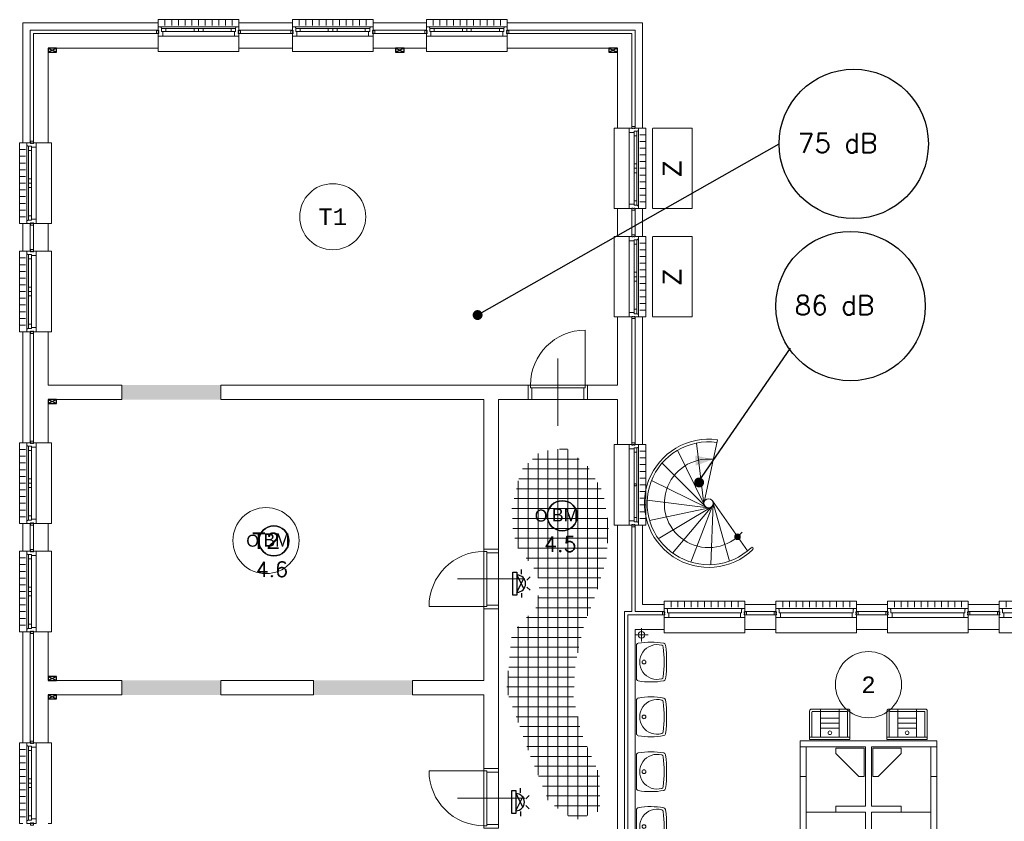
# Model space of a CAD drawing. Header units: millimetres. Extents: x 1890 to 160200, y 5205 to 111580.
# Tile 3 of 51: x 5772 to 20672, y 30333 to 42466. Entities that reach past the tile are written whole.
import ezdxf
from ezdxf.enums import TextEntityAlignment as Align
from ezdxf.xclip import XClip

# ---------------------------------------------------------------- set-up
doc = ezdxf.new("R2010")
doc.units = ezdxf.units.MM
doc.header["$XCLIPFRAME"] = 0
doc.linetypes.add('Xref-geb26-bgg$0$HIDDEN', pattern=[0.375, 0.25, -0.125])
for name, color, linetype in [('BRAND', 1, 'Continuous'), ('DB-waardes', 6, 'Continuous'), ('Xref', 253, 'Continuous'), ('Xref-geb26-bgg$0$AL$1A---_ALGEMEEN', 253, 'Continuous'), ('Xref-geb26-bgg$0$AM$1A---_ARCERING', 253, 'Continuous'), ('Xref-geb26-bgg$0$AT$1A---_TEKST050', 253, 'Continuous'), ('Xref-geb26-bgg$0$EL6131--_WG', 253, 'Continuous')]:
    doc.layers.add(name, color=color, linetype=linetype)
doc.layers.get('Xref').off()
doc.styles.add('ROMANS', font='romans')
doc.styles.add('TXT', font='txt')
doc.styles.add('Xref-geb26-bgg$0$MONOTXT', font='MONOTXT')

# ---------------------------------------------------------------- blocks, each defined once
blk = doc.blocks.new('*O127')
at = {"layer": 'Xref-geb26-bgg$0$AL$1A---_ALGEMEEN', "color": 0, "linetype": 'Continuous', "lineweight": 0}
for p, q in [((-508.33, 240), (-508.33, 150)), ((-406.66, 240), (-406.66, 150)), ((-305, 240), (-305, 150)), ((-203.33, 240), (-203.33, 150)), ((-101.66, 240), (-101.66, 150)), ((0, 240), (0, 150)), ((101.66, 240), (101.66, 150)), ((203.33, 240), (203.33, 150)), ((305, 240), (305, 150)), ((406.66, 240), (406.66, 150)), ((508.33, 240), (508.33, 150)), ((-565.5, 130), (565.5, 130)), ((-493, 106), (-67, 106)), ((-493, 63), (-67, 63)), ((67, 106), (493, 106)), ((67, 63), (493, 63)), ((-543, -9), (543, -9))]:
    blk.add_line(p, q, dxfattribs=at)
for points in [[(-610, 190), (-610, 240), (610, 240), (610, 190)], [(-610, -190), (-610, -240), (610, -240), (610, -190)]]:
    blk.add_lwpolyline(points, dxfattribs=at)
for points in [[(-635, 30), (-601, 30), (-601, 46), (-610, 46), (-610, 60), (-601, 60), (-601, 76), (-635, 76)], [(-610, -9), (-545.15, -9), (-543, -6.86), (-543, 63), (-560, 63), (-560, 114), (-565.5, 114), (-565.5, 127.78), (-567.72, 130), (-610, 130), (-610, 76), (-601, 76), (-601, 60), (-610, 60), (-610, 46), (-601, 46), (-601, 30), (-610, 30)], [(-560, 106), (-493, 106), (-493, 63), (-560, 63)], [(-67, 106), (0, 106), (0, 63), (-67, 63)], [(67, 106), (0, 106), (0, 63), (67, 63)], [(560, 106), (493, 106), (493, 63), (560, 63)], [(610, -9), (545.15, -9), (543, -6.86), (543, 63), (560, 63), (560, 114), (565.5, 114), (565.5, 127.78), (567.72, 130), (610, 130), (610, 76), (601, 76), (601, 60), (610, 60), (610, 46), (601, 46), (601, 30), (610, 30)], [(635, 30), (601, 30), (601, 46), (610, 46), (610, 60), (601, 60), (601, 76), (635, 76)]]:
    blk.add_lwpolyline(points, close=True, dxfattribs=at)
blk = doc.blocks.new('*O128')
at = {"layer": 'Xref-geb26-bgg$0$AL$1A---_ALGEMEEN', "color": 0, "linetype": 'Continuous', "lineweight": 0}
for p, q in [((-508.33, 240), (-508.33, 150)), ((-406.66, 240), (-406.66, 150)), ((-305, 240), (-305, 150)), ((-203.33, 240), (-203.33, 150)), ((-101.66, 240), (-101.66, 150)), ((0, 240), (0, 150)), ((101.66, 240), (101.66, 150)), ((203.33, 240), (203.33, 150)), ((305, 240), (305, 150)), ((406.66, 240), (406.66, 150)), ((508.33, 240), (508.33, 150)), ((-565.5, 130), (565.5, 130)), ((-493, 106), (-67, 106)), ((-493, 63), (-67, 63)), ((67, 106), (493, 106)), ((67, 63), (493, 63)), ((-543, -9), (543, -9))]:
    blk.add_line(p, q, dxfattribs=at)
for points in [[(-610, 190), (-610, 240), (610, 240), (610, 190)], [(-610, -190), (-610, -240), (610, -240), (610, -190)]]:
    blk.add_lwpolyline(points, dxfattribs=at)
for points in [[(-635, 30), (-601, 30), (-601, 46), (-610, 46), (-610, 60), (-601, 60), (-601, 76), (-635, 76)], [(-610, -9), (-545.15, -9), (-543, -6.86), (-543, 63), (-560, 63), (-560, 114), (-565.5, 114), (-565.5, 127.78), (-567.72, 130), (-610, 130), (-610, 76), (-601, 76), (-601, 60), (-610, 60), (-610, 46), (-601, 46), (-601, 30), (-610, 30)], [(-560, 106), (-493, 106), (-493, 63), (-560, 63)], [(-67, 106), (0, 106), (0, 63), (-67, 63)], [(67, 106), (0, 106), (0, 63), (67, 63)], [(560, 106), (493, 106), (493, 63), (560, 63)], [(610, -9), (545.15, -9), (543, -6.86), (543, 63), (560, 63), (560, 114), (565.5, 114), (565.5, 127.78), (567.72, 130), (610, 130), (610, 76), (601, 76), (601, 60), (610, 60), (610, 46), (601, 46), (601, 30), (610, 30)], [(635, 30), (601, 30), (601, 46), (610, 46), (610, 60), (601, 60), (601, 76), (635, 76)]]:
    blk.add_lwpolyline(points, close=True, dxfattribs=at)
blk = doc.blocks.new('*O129')
at = {"layer": 'Xref-geb26-bgg$0$AL$1A---_ALGEMEEN', "color": 0, "linetype": 'Continuous', "lineweight": 0}
for p, q in [((-508.33, 240), (-508.33, 150)), ((-406.66, 240), (-406.66, 150)), ((-305, 240), (-305, 150)), ((-203.33, 240), (-203.33, 150)), ((-101.66, 240), (-101.66, 150)), ((0, 240), (0, 150)), ((101.66, 240), (101.66, 150)), ((203.33, 240), (203.33, 150)), ((305, 240), (305, 150)), ((406.66, 240), (406.66, 150)), ((508.33, 240), (508.33, 150)), ((-565.5, 130), (565.5, 130)), ((-493, 106), (-67, 106)), ((-493, 63), (-67, 63)), ((67, 106), (493, 106)), ((67, 63), (493, 63)), ((-543, -9), (543, -9))]:
    blk.add_line(p, q, dxfattribs=at)
for points in [[(-610, 190), (-610, 240), (610, 240), (610, 190)], [(-610, -190), (-610, -240), (610, -240), (610, -190)]]:
    blk.add_lwpolyline(points, dxfattribs=at)
for points in [[(-635, 30), (-601, 30), (-601, 46), (-610, 46), (-610, 60), (-601, 60), (-601, 76), (-635, 76)], [(-610, -9), (-545.15, -9), (-543, -6.86), (-543, 63), (-560, 63), (-560, 114), (-565.5, 114), (-565.5, 127.78), (-567.72, 130), (-610, 130), (-610, 76), (-601, 76), (-601, 60), (-610, 60), (-610, 46), (-601, 46), (-601, 30), (-610, 30)], [(-560, 106), (-493, 106), (-493, 63), (-560, 63)], [(-67, 106), (0, 106), (0, 63), (-67, 63)], [(67, 106), (0, 106), (0, 63), (67, 63)], [(560, 106), (493, 106), (493, 63), (560, 63)], [(610, -9), (545.15, -9), (543, -6.86), (543, 63), (560, 63), (560, 114), (565.5, 114), (565.5, 127.78), (567.72, 130), (610, 130), (610, 76), (601, 76), (601, 60), (610, 60), (610, 46), (601, 46), (601, 30), (610, 30)], [(635, 30), (601, 30), (601, 46), (610, 46), (610, 60), (601, 60), (601, 76), (635, 76)]]:
    blk.add_lwpolyline(points, close=True, dxfattribs=at)
blk = doc.blocks.new('*O130')
at = {"layer": 'Xref-geb26-bgg$0$AL$1A---_ALGEMEEN', "color": 0, "linetype": 'Continuous', "lineweight": 0}
for p, q in [((-508.33, 240), (-508.33, 150)), ((-406.66, 240), (-406.66, 150)), ((-305, 240), (-305, 150)), ((-203.33, 240), (-203.33, 150)), ((-101.66, 240), (-101.66, 150)), ((0, 240), (0, 150)), ((101.66, 240), (101.66, 150)), ((203.33, 240), (203.33, 150)), ((305, 240), (305, 150)), ((406.66, 240), (406.66, 150)), ((508.33, 240), (508.33, 150)), ((-565.5, 130), (565.5, 130)), ((-543, 63), (543, 63)), ((-543, -9), (543, -9))]:
    blk.add_line(p, q, dxfattribs=at)
for points in [[(-610, 190), (-610, 240), (610, 240), (610, 190)], [(-610, -190), (-610, -240), (610, -240), (610, -190)]]:
    blk.add_lwpolyline(points, dxfattribs=at)
for points in [[(-635, 30), (-601, 30), (-601, 46), (-610, 46), (-610, 60), (-601, 60), (-601, 76), (-635, 76)], [(-610, -9), (-545.15, -9), (-543, -6.86), (-543, 63), (-560, 63), (-560, 114), (-565.5, 114), (-565.5, 127.78), (-567.72, 130), (-610, 130), (-610, 76), (-601, 76), (-601, 60), (-610, 60), (-610, 46), (-601, 46), (-601, 30), (-610, 30)], [(610, -9), (545.15, -9), (543, -6.86), (543, 63), (560, 63), (560, 114), (565.5, 114), (565.5, 127.78), (567.72, 130), (610, 130), (610, 76), (601, 76), (601, 60), (610, 60), (610, 46), (601, 46), (601, 30), (610, 30)], [(635, 30), (601, 30), (601, 46), (610, 46), (610, 60), (601, 60), (601, 76), (635, 76)]]:
    blk.add_lwpolyline(points, close=True, dxfattribs=at)
blk = doc.blocks.new('*O131')
at = {"layer": 'Xref-geb26-bgg$0$AL$1A---_ALGEMEEN', "color": 0, "linetype": 'Continuous', "lineweight": 0}
for p, q in [((-508.33, 240), (-508.33, 150)), ((-406.66, 240), (-406.66, 150)), ((-305, 240), (-305, 150)), ((-203.33, 240), (-203.33, 150)), ((-101.66, 240), (-101.66, 150)), ((0, 240), (0, 150)), ((101.66, 240), (101.66, 150)), ((203.33, 240), (203.33, 150)), ((305, 240), (305, 150)), ((406.66, 240), (406.66, 150)), ((508.33, 240), (508.33, 150)), ((-565.5, 130), (565.5, 130)), ((-543, 63), (543, 63)), ((-543, -9), (543, -9))]:
    blk.add_line(p, q, dxfattribs=at)
for points in [[(-610, 190), (-610, 240), (610, 240), (610, 190)], [(-610, -190), (-610, -240), (610, -240), (610, -190)]]:
    blk.add_lwpolyline(points, dxfattribs=at)
for points in [[(-635, 30), (-601, 30), (-601, 46), (-610, 46), (-610, 60), (-601, 60), (-601, 76), (-635, 76)], [(-610, -9), (-545.15, -9), (-543, -6.86), (-543, 63), (-560, 63), (-560, 114), (-565.5, 114), (-565.5, 127.78), (-567.72, 130), (-610, 130), (-610, 76), (-601, 76), (-601, 60), (-610, 60), (-610, 46), (-601, 46), (-601, 30), (-610, 30)], [(610, -9), (545.15, -9), (543, -6.86), (543, 63), (560, 63), (560, 114), (565.5, 114), (565.5, 127.78), (567.72, 130), (610, 130), (610, 76), (601, 76), (601, 60), (610, 60), (610, 46), (601, 46), (601, 30), (610, 30)], [(635, 30), (601, 30), (601, 46), (610, 46), (610, 60), (601, 60), (601, 76), (635, 76)]]:
    blk.add_lwpolyline(points, close=True, dxfattribs=at)
blk = doc.blocks.new('*O132')
at = {"layer": 'Xref-geb26-bgg$0$AL$1A---_ALGEMEEN', "color": 0, "linetype": 'Continuous', "lineweight": 0}
for p, q in [((-508.33, 240), (-508.33, 150)), ((-406.66, 240), (-406.66, 150)), ((-305, 240), (-305, 150)), ((-203.33, 240), (-203.33, 150)), ((-101.66, 240), (-101.66, 150)), ((0, 240), (0, 150)), ((101.66, 240), (101.66, 150)), ((203.33, 240), (203.33, 150)), ((305, 240), (305, 150)), ((406.66, 240), (406.66, 150)), ((508.33, 240), (508.33, 150)), ((-565.5, 130), (565.5, 130)), ((-543, 63), (543, 63)), ((-543, -9), (543, -9))]:
    blk.add_line(p, q, dxfattribs=at)
for points in [[(-610, 190), (-610, 240), (610, 240), (610, 190)], [(-610, -190), (-610, -240), (610, -240), (610, -190)]]:
    blk.add_lwpolyline(points, dxfattribs=at)
for points in [[(-635, 30), (-601, 30), (-601, 46), (-610, 46), (-610, 60), (-601, 60), (-601, 76), (-635, 76)], [(-610, -9), (-545.15, -9), (-543, -6.86), (-543, 63), (-560, 63), (-560, 114), (-565.5, 114), (-565.5, 127.78), (-567.72, 130), (-610, 130), (-610, 76), (-601, 76), (-601, 60), (-610, 60), (-610, 46), (-601, 46), (-601, 30), (-610, 30)], [(610, -9), (545.15, -9), (543, -6.86), (543, 63), (560, 63), (560, 114), (565.5, 114), (565.5, 127.78), (567.72, 130), (610, 130), (610, 76), (601, 76), (601, 60), (610, 60), (610, 46), (601, 46), (601, 30), (610, 30)], [(635, 30), (601, 30), (601, 46), (610, 46), (610, 60), (601, 60), (601, 76), (635, 76)]]:
    blk.add_lwpolyline(points, close=True, dxfattribs=at)
blk = doc.blocks.new('*O133')
at = {"layer": 'Xref-geb26-bgg$0$AL$1A---_ALGEMEEN', "color": 0, "linetype": 'Continuous', "lineweight": 0}
for p, q in [((-508.33, 240), (-508.33, 150)), ((-406.66, 240), (-406.66, 150)), ((-305, 240), (-305, 150)), ((-203.33, 240), (-203.33, 150)), ((-101.66, 240), (-101.66, 150)), ((0, 240), (0, 150)), ((101.66, 240), (101.66, 150)), ((203.33, 240), (203.33, 150)), ((305, 240), (305, 150)), ((406.66, 240), (406.66, 150)), ((508.33, 240), (508.33, 150)), ((-565.5, 130), (565.5, 130)), ((-543, 63), (543, 63)), ((-543, -9), (543, -9))]:
    blk.add_line(p, q, dxfattribs=at)
for points in [[(-610, 190), (-610, 240), (610, 240), (610, 190)], [(-610, -190), (-610, -240), (610, -240), (610, -190)]]:
    blk.add_lwpolyline(points, dxfattribs=at)
for points in [[(-635, 30), (-601, 30), (-601, 46), (-610, 46), (-610, 60), (-601, 60), (-601, 76), (-635, 76)], [(-610, -9), (-545.15, -9), (-543, -6.86), (-543, 63), (-560, 63), (-560, 114), (-565.5, 114), (-565.5, 127.78), (-567.72, 130), (-610, 130), (-610, 76), (-601, 76), (-601, 60), (-610, 60), (-610, 46), (-601, 46), (-601, 30), (-610, 30)], [(610, -9), (545.15, -9), (543, -6.86), (543, 63), (560, 63), (560, 114), (565.5, 114), (565.5, 127.78), (567.72, 130), (610, 130), (610, 76), (601, 76), (601, 60), (610, 60), (610, 46), (601, 46), (601, 30), (610, 30)], [(635, 30), (601, 30), (601, 46), (610, 46), (610, 60), (601, 60), (601, 76), (635, 76)]]:
    blk.add_lwpolyline(points, close=True, dxfattribs=at)
blk = doc.blocks.new('*O135')
at = {"layer": 'Xref-geb26-bgg$0$AL$1A---_ALGEMEEN', "color": 0, "linetype": 'Continuous', "lineweight": 0}
for p, q in [((-9, -543), (-9, 543)), ((63, 16), (63, 493)), ((106, 16), (106, 493)), ((130, -566), (130, 566)), ((240, 508), (150, 508)), ((240, 407), (150, 407)), ((240, 305), (150, 305)), ((240, 203), (150, 203)), ((240, 102), (150, 102)), ((240, 0), (150, 0)), ((63, -493), (63, -16)), ((106, -493), (106, -16)), ((240, -102), (150, -102)), ((240, -203), (150, -203)), ((240, -305), (150, -305)), ((240, -407), (150, -407)), ((240, -508), (150, -508))]:
    blk.add_line(p, q, dxfattribs=at)
for points in [[(-190, -610), (-240, -610), (-240, 610), (-190, 610)], [(190, -610), (240, -610), (240, 610), (190, 610)]]:
    blk.add_lwpolyline(points, dxfattribs=at)
for points in [[(-9, 610), (-9, 545), (-7, 543), (63, 543), (63, 560), (114, 560), (114, 566), (128, 566), (130, 568), (130, 610), (76, 610), (76, 601), (60, 601), (60, 610), (46, 610), (46, 601), (30, 601), (30, 610)], [(30, 635), (30, 601), (46, 601), (46, 610), (60, 610), (60, 601), (76, 601), (76, 635)], [(106, 560), (106, 493), (63, 493), (63, 560)], [(-9, -610), (-9, -545), (-7, -543), (63, -543), (63, -560), (114, -560), (114, -566), (128, -566), (130, -568), (130, -610), (76, -610), (76, -601), (60, -601), (60, -610), (46, -610), (46, -601), (30, -601), (30, -610)], [(106, -560), (106, -493), (63, -493), (63, -560)], [(30, -635), (30, -601), (46, -601), (46, -610), (60, -610), (60, -601), (76, -601), (76, -635)]]:
    blk.add_lwpolyline(points, close=True, dxfattribs=at)
blk.add_lwpolyline([(106, 4), (106, -4), (104, -4, -0.397174), (98, -10), (95, -10, 0.406754), (90, -16), (72, -16), (63, -6), (63, 6), (72, 16), (90, 16, 0.406754), (95, 10), (98, 10, -0.397174), (104, 4), (106, 4)], format="xyb", dxfattribs=at)
blk = doc.blocks.new('*O136')
at = {"layer": 'Xref-geb26-bgg$0$AL$1A---_ALGEMEEN', "color": 0, "linetype": 'Continuous', "lineweight": 0}
for p, q in [((-240, 508.33), (-150, 508.33)), ((-130, 565.5), (-130, -565.5)), ((-106, 493), (-106, 67)), ((-63, 493), (-63, 67)), ((9, 543), (9, -543)), ((-240, 406.66), (-150, 406.66)), ((-240, 305), (-150, 305)), ((-240, 203.33), (-150, 203.33)), ((-240, 101.66), (-150, 101.66)), ((-240, 0), (-150, 0)), ((-240, -101.66), (-150, -101.66)), ((-106, -67), (-106, -493)), ((-63, -67), (-63, -493)), ((-240, -203.33), (-150, -203.33)), ((-240, -305), (-150, -305)), ((-240, -406.66), (-150, -406.66)), ((-240, -508.33), (-150, -508.33))]:
    blk.add_line(p, q, dxfattribs=at)
for points in [[(-190, 610), (-240, 610), (-240, -610), (-190, -610)], [(190, 610), (240, 610), (240, -610), (190, -610)]]:
    blk.add_lwpolyline(points, dxfattribs=at)
for points in [[(9, 610), (9, 545.15), (6.86, 543), (-63, 543), (-63, 560), (-114, 560), (-114, 565.5), (-127.78, 565.5), (-130, 567.72), (-130, 610), (-76, 610), (-76, 601), (-60, 601), (-60, 610), (-46, 610), (-46, 601), (-30, 601), (-30, 610)], [(-30, 635), (-30, 601), (-46, 601), (-46, 610), (-60, 610), (-60, 601), (-76, 601), (-76, 635)], [(-106, 560), (-106, 493), (-63, 493), (-63, 560)], [(-106, 67), (-106, 0), (-63, 0), (-63, 67)], [(-106, -67), (-106, 0), (-63, 0), (-63, -67)], [(9, -610), (9, -545.15), (6.86, -543), (-63, -543), (-63, -560), (-114, -560), (-114, -565.5), (-127.78, -565.5), (-130, -567.72), (-130, -610), (-76, -610), (-76, -601), (-60, -601), (-60, -610), (-46, -610), (-46, -601), (-30, -601), (-30, -610)], [(-106, -560), (-106, -493), (-63, -493), (-63, -560)], [(-30, -635), (-30, -601), (-46, -601), (-46, -610), (-60, -610), (-60, -601), (-76, -601), (-76, -635)]]:
    blk.add_lwpolyline(points, close=True, dxfattribs=at)
blk = doc.blocks.new('*O137')
at = {"layer": 'Xref-geb26-bgg$0$AL$1A---_ALGEMEEN', "color": 0, "linetype": 'Continuous', "lineweight": 0}
for p, q in [((-240, 508.33), (-150, 508.33)), ((-130, 565.5), (-130, -565.5)), ((-106, 493), (-106, 67)), ((-63, 493), (-63, 67)), ((9, 543), (9, -543)), ((-240, 406.66), (-150, 406.66)), ((-240, 305), (-150, 305)), ((-240, 203.33), (-150, 203.33)), ((-240, 101.66), (-150, 101.66)), ((-240, 0), (-150, 0)), ((-240, -101.66), (-150, -101.66)), ((-106, -67), (-106, -493)), ((-63, -67), (-63, -493)), ((-240, -203.33), (-150, -203.33)), ((-240, -305), (-150, -305)), ((-240, -406.66), (-150, -406.66)), ((-240, -508.33), (-150, -508.33))]:
    blk.add_line(p, q, dxfattribs=at)
for points in [[(-190, 610), (-240, 610), (-240, -610), (-190, -610)], [(190, 610), (240, 610), (240, -610), (190, -610)]]:
    blk.add_lwpolyline(points, dxfattribs=at)
for points in [[(9, 610), (9, 545.15), (6.86, 543), (-63, 543), (-63, 560), (-114, 560), (-114, 565.5), (-127.78, 565.5), (-130, 567.72), (-130, 610), (-76, 610), (-76, 601), (-60, 601), (-60, 610), (-46, 610), (-46, 601), (-30, 601), (-30, 610)], [(-30, 635), (-30, 601), (-46, 601), (-46, 610), (-60, 610), (-60, 601), (-76, 601), (-76, 635)], [(-106, 560), (-106, 493), (-63, 493), (-63, 560)], [(-106, 67), (-106, 0), (-63, 0), (-63, 67)], [(-106, -67), (-106, 0), (-63, 0), (-63, -67)], [(9, -610), (9, -545.15), (6.86, -543), (-63, -543), (-63, -560), (-114, -560), (-114, -565.5), (-127.78, -565.5), (-130, -567.72), (-130, -610), (-76, -610), (-76, -601), (-60, -601), (-60, -610), (-46, -610), (-46, -601), (-30, -601), (-30, -610)], [(-106, -560), (-106, -493), (-63, -493), (-63, -560)], [(-30, -635), (-30, -601), (-46, -601), (-46, -610), (-60, -610), (-60, -601), (-76, -601), (-76, -635)]]:
    blk.add_lwpolyline(points, close=True, dxfattribs=at)
blk = doc.blocks.new('*O138')
at = {"layer": 'Xref-geb26-bgg$0$AL$1A---_ALGEMEEN', "color": 0, "linetype": 'Continuous', "lineweight": 0}
for p, q in [((-240, 508.33), (-150, 508.33)), ((-130, 565.5), (-130, -565.5)), ((-106, 493), (-106, 67)), ((-63, 493), (-63, 67)), ((9, 543), (9, -543)), ((-240, 406.66), (-150, 406.66)), ((-240, 305), (-150, 305)), ((-240, 203.33), (-150, 203.33)), ((-240, 101.66), (-150, 101.66)), ((-240, 0), (-150, 0)), ((-240, -101.66), (-150, -101.66)), ((-106, -67), (-106, -493)), ((-63, -67), (-63, -493)), ((-240, -203.33), (-150, -203.33)), ((-240, -305), (-150, -305)), ((-240, -406.66), (-150, -406.66)), ((-240, -508.33), (-150, -508.33))]:
    blk.add_line(p, q, dxfattribs=at)
for points in [[(-190, 610), (-240, 610), (-240, -610), (-190, -610)], [(190, 610), (240, 610), (240, -610), (190, -610)]]:
    blk.add_lwpolyline(points, dxfattribs=at)
for points in [[(9, 610), (9, 545.15), (6.86, 543), (-63, 543), (-63, 560), (-114, 560), (-114, 565.5), (-127.78, 565.5), (-130, 567.72), (-130, 610), (-76, 610), (-76, 601), (-60, 601), (-60, 610), (-46, 610), (-46, 601), (-30, 601), (-30, 610)], [(-30, 635), (-30, 601), (-46, 601), (-46, 610), (-60, 610), (-60, 601), (-76, 601), (-76, 635)], [(-106, 560), (-106, 493), (-63, 493), (-63, 560)], [(-106, 67), (-106, 0), (-63, 0), (-63, 67)], [(-106, -67), (-106, 0), (-63, 0), (-63, -67)], [(9, -610), (9, -545.15), (6.86, -543), (-63, -543), (-63, -560), (-114, -560), (-114, -565.5), (-127.78, -565.5), (-130, -567.72), (-130, -610), (-76, -610), (-76, -601), (-60, -601), (-60, -610), (-46, -610), (-46, -601), (-30, -601), (-30, -610)], [(-106, -560), (-106, -493), (-63, -493), (-63, -560)], [(-30, -635), (-30, -601), (-46, -601), (-46, -610), (-60, -610), (-60, -601), (-76, -601), (-76, -635)]]:
    blk.add_lwpolyline(points, close=True, dxfattribs=at)
blk = doc.blocks.new('*O139')
at = {"layer": 'Xref-geb26-bgg$0$AL$1A---_ALGEMEEN', "color": 0, "linetype": 'Continuous', "lineweight": 0}
for p, q in [((-240, 508.33), (-150, 508.33)), ((-130, 565.5), (-130, -565.5)), ((-106, 493), (-106, 67)), ((-63, 493), (-63, 67)), ((9, 543), (9, -543)), ((-240, 406.66), (-150, 406.66)), ((-240, 305), (-150, 305)), ((-240, 203.33), (-150, 203.33)), ((-240, 101.66), (-150, 101.66)), ((-240, 0), (-150, 0)), ((-240, -101.66), (-150, -101.66)), ((-106, -67), (-106, -493)), ((-63, -67), (-63, -493)), ((-240, -203.33), (-150, -203.33)), ((-240, -305), (-150, -305)), ((-240, -406.66), (-150, -406.66)), ((-240, -508.33), (-150, -508.33))]:
    blk.add_line(p, q, dxfattribs=at)
for points in [[(-190, 610), (-240, 610), (-240, -610), (-190, -610)], [(190, 610), (240, 610), (240, -610), (190, -610)]]:
    blk.add_lwpolyline(points, dxfattribs=at)
for points in [[(9, 610), (9, 545.15), (6.86, 543), (-63, 543), (-63, 560), (-114, 560), (-114, 565.5), (-127.78, 565.5), (-130, 567.72), (-130, 610), (-76, 610), (-76, 601), (-60, 601), (-60, 610), (-46, 610), (-46, 601), (-30, 601), (-30, 610)], [(-30, 635), (-30, 601), (-46, 601), (-46, 610), (-60, 610), (-60, 601), (-76, 601), (-76, 635)], [(-106, 560), (-106, 493), (-63, 493), (-63, 560)], [(-106, 67), (-106, 0), (-63, 0), (-63, 67)], [(-106, -67), (-106, 0), (-63, 0), (-63, -67)], [(9, -610), (9, -545.15), (6.86, -543), (-63, -543), (-63, -560), (-114, -560), (-114, -565.5), (-127.78, -565.5), (-130, -567.72), (-130, -610), (-76, -610), (-76, -601), (-60, -601), (-60, -610), (-46, -610), (-46, -601), (-30, -601), (-30, -610)], [(-106, -560), (-106, -493), (-63, -493), (-63, -560)], [(-30, -635), (-30, -601), (-46, -601), (-46, -610), (-60, -610), (-60, -601), (-76, -601), (-76, -635)]]:
    blk.add_lwpolyline(points, close=True, dxfattribs=at)
blk = doc.blocks.new('*O141')
at = {"layer": 'Xref-geb26-bgg$0$AL$1A---_ALGEMEEN', "color": 0, "linetype": 'Continuous', "lineweight": 0}
for p, q in [((-240, 508.33), (-150, 508.33)), ((-130, 565.5), (-130, -565.5)), ((-106, 493), (-106, 67)), ((-63, 493), (-63, 67)), ((9, 543), (9, -543)), ((-240, 406.66), (-150, 406.66)), ((-240, 305), (-150, 305)), ((-240, 203.33), (-150, 203.33)), ((-240, 101.66), (-150, 101.66)), ((-240, 0), (-150, 0)), ((-240, -101.66), (-150, -101.66)), ((-106, -67), (-106, -493)), ((-63, -67), (-63, -493)), ((-240, -203.33), (-150, -203.33)), ((-240, -305), (-150, -305)), ((-240, -406.66), (-150, -406.66)), ((-240, -508.33), (-150, -508.33))]:
    blk.add_line(p, q, dxfattribs=at)
for points in [[(-190, 610), (-240, 610), (-240, -610), (-190, -610)], [(190, 610), (240, 610), (240, -610), (190, -610)]]:
    blk.add_lwpolyline(points, dxfattribs=at)
for points in [[(9, 610), (9, 545.15), (6.86, 543), (-63, 543), (-63, 560), (-114, 560), (-114, 565.5), (-127.78, 565.5), (-130, 567.72), (-130, 610), (-76, 610), (-76, 601), (-60, 601), (-60, 610), (-46, 610), (-46, 601), (-30, 601), (-30, 610)], [(-30, 635), (-30, 601), (-46, 601), (-46, 610), (-60, 610), (-60, 601), (-76, 601), (-76, 635)], [(-106, 560), (-106, 493), (-63, 493), (-63, 560)], [(-106, 67), (-106, 0), (-63, 0), (-63, 67)], [(-106, -67), (-106, 0), (-63, 0), (-63, -67)], [(9, -610), (9, -545.15), (6.86, -543), (-63, -543), (-63, -560), (-114, -560), (-114, -565.5), (-127.78, -565.5), (-130, -567.72), (-130, -610), (-76, -610), (-76, -601), (-60, -601), (-60, -610), (-46, -610), (-46, -601), (-30, -601), (-30, -610)], [(-106, -560), (-106, -493), (-63, -493), (-63, -560)], [(-30, -635), (-30, -601), (-46, -601), (-46, -610), (-60, -610), (-60, -601), (-76, -601), (-76, -635)]]:
    blk.add_lwpolyline(points, close=True, dxfattribs=at)
blk = doc.blocks.new('*O146')
at = {"layer": 'Xref-geb26-bgg$0$AL$1A---_ALGEMEEN', "color": 0, "linetype": 'Continuous', "lineweight": 0}
for p, q in [((-9, 543), (-9, -543)), ((63, 493), (63, 67)), ((106, 493), (106, 67)), ((130, 565.5), (130, -565.5)), ((240, 508.33), (150, 508.33)), ((240, 406.66), (150, 406.66)), ((240, 305), (150, 305)), ((240, 203.33), (150, 203.33)), ((240, 101.66), (150, 101.66)), ((240, 0), (150, 0)), ((63, -67), (63, -493)), ((106, -67), (106, -493)), ((240, -101.66), (150, -101.66)), ((240, -203.33), (150, -203.33)), ((240, -305), (150, -305)), ((240, -406.66), (150, -406.66)), ((240, -508.33), (150, -508.33))]:
    blk.add_line(p, q, dxfattribs=at)
for points in [[(-190, 610), (-240, 610), (-240, -610), (-190, -610)], [(190, 610), (240, 610), (240, -610), (190, -610)]]:
    blk.add_lwpolyline(points, dxfattribs=at)
for points in [[(-9, 610), (-9, 545.15), (-6.86, 543), (63, 543), (63, 560), (114, 560), (114, 565.5), (127.78, 565.5), (130, 567.72), (130, 610), (76, 610), (76, 601), (60, 601), (60, 610), (46, 610), (46, 601), (30, 601), (30, 610)], [(30, 635), (30, 601), (46, 601), (46, 610), (60, 610), (60, 601), (76, 601), (76, 635)], [(106, 560), (106, 493), (63, 493), (63, 560)], [(106, 67), (106, 0), (63, 0), (63, 67)], [(106, -67), (106, 0), (63, 0), (63, -67)], [(-9, -610), (-9, -545.15), (-6.86, -543), (63, -543), (63, -560), (114, -560), (114, -565.5), (127.78, -565.5), (130, -567.72), (130, -610), (76, -610), (76, -601), (60, -601), (60, -610), (46, -610), (46, -601), (30, -601), (30, -610)], [(106, -560), (106, -493), (63, -493), (63, -560)], [(30, -635), (30, -601), (46, -601), (46, -610), (60, -610), (60, -601), (76, -601), (76, -635)]]:
    blk.add_lwpolyline(points, close=True, dxfattribs=at)
blk = doc.blocks.new('*O147')
at = {"layer": 'Xref-geb26-bgg$0$AL$1A---_ALGEMEEN', "color": 0, "linetype": 'Continuous', "lineweight": 0}
for p, q in [((-9, 543), (-9, -543)), ((63, 493), (63, 67)), ((106, 493), (106, 67)), ((130, 565.5), (130, -565.5)), ((240, 508.33), (150, 508.33)), ((240, 406.66), (150, 406.66)), ((240, 305), (150, 305)), ((240, 203.33), (150, 203.33)), ((240, 101.66), (150, 101.66)), ((240, 0), (150, 0)), ((63, -67), (63, -493)), ((106, -67), (106, -493)), ((240, -101.66), (150, -101.66)), ((240, -203.33), (150, -203.33)), ((240, -305), (150, -305)), ((240, -406.66), (150, -406.66)), ((240, -508.33), (150, -508.33))]:
    blk.add_line(p, q, dxfattribs=at)
for points in [[(-190, 610), (-240, 610), (-240, -610), (-190, -610)], [(190, 610), (240, 610), (240, -610), (190, -610)]]:
    blk.add_lwpolyline(points, dxfattribs=at)
for points in [[(-9, 610), (-9, 545.15), (-6.86, 543), (63, 543), (63, 560), (114, 560), (114, 565.5), (127.78, 565.5), (130, 567.72), (130, 610), (76, 610), (76, 601), (60, 601), (60, 610), (46, 610), (46, 601), (30, 601), (30, 610)], [(30, 635), (30, 601), (46, 601), (46, 610), (60, 610), (60, 601), (76, 601), (76, 635)], [(106, 560), (106, 493), (63, 493), (63, 560)], [(106, 67), (106, 0), (63, 0), (63, 67)], [(106, -67), (106, 0), (63, 0), (63, -67)], [(-9, -610), (-9, -545.15), (-6.86, -543), (63, -543), (63, -560), (114, -560), (114, -565.5), (127.78, -565.5), (130, -567.72), (130, -610), (76, -610), (76, -601), (60, -601), (60, -610), (46, -610), (46, -601), (30, -601), (30, -610)], [(106, -560), (106, -493), (63, -493), (63, -560)], [(30, -635), (30, -601), (46, -601), (46, -610), (60, -610), (60, -601), (76, -601), (76, -635)]]:
    blk.add_lwpolyline(points, close=True, dxfattribs=at)
blk = doc.blocks.new('Xref-geb26-bgg$0$ED0831')
at = {"layer": 'Xref-geb26-bgg$0$AL$1A---_ALGEMEEN', "color": 0, "linetype": 'Continuous', "lineweight": 0}
for p, q in [((450, -400), (450, 620)), ((0, 0), (0, 220)), ((0, 220), (55, 220)), ((55, 220), (845, 220)), ((55, 220), (55, 45)), ((900, 220), (845, 220)), ((845, 220), (845, 45)), ((900, 0), (900, 220)), ((35, 0), (0, 0)), ((55, 45), (35, 45)), ((35, 45), (35, 0)), ((35, 0), (35, -830)), ((865, 0), (35, 0)), ((55, 45), (845, 45)), ((845, 45), (865, 45)), ((865, 45), (865, 0)), ((865, 0), (900, 0))]:
    blk.add_line(p, q, dxfattribs=at)
blk.add_arc((35, 0), 830, 270, 360, dxfattribs=at)
blk = doc.blocks.new('*O184')
at = {"layer": 'Xref-geb26-bgg$0$AL$1A---_ALGEMEEN', "color": 0, "linetype": 'Continuous', "lineweight": 0}
for p, q in [((-45, -225), (-45, 225)), ((45, -225), (45, 225))]:
    blk.add_line(p, q, dxfattribs=at)
blk = doc.blocks.new('*O185')
at = {"layer": 'Xref-geb26-bgg$0$AL$1A---_ALGEMEEN', "color": 0, "linetype": 'Continuous', "lineweight": 0}
for p, q in [((-45, -225), (-45, 225)), ((45, -225), (45, 225))]:
    blk.add_line(p, q, dxfattribs=at)
blk = doc.blocks.new('Xref-geb26-bgg$0$WT01')
at = {"layer": 'Xref-geb26-bgg$0$AL$1A---_ALGEMEEN', "color": 0, "linetype": 'Continuous', "lineweight": 0}
blk.add_line((-253, -20), (253, -20), dxfattribs=at)
blk.add_circle((0, -133), 28.1, dxfattribs=at)
for centre, radius, start, end in [((766, -236), 1068, 169.7983, 190.5514), ((-253, -53), 33, 90, 169.9973), ((0, -332), 263, 344.8667, 195.1333), ((253, -53), 33, 10.0027, 90), ((-766, -236), 1068, 349.4486, 10.2017), ((-252, -426), 33, 190.3455, 263.1425), ((-222, -392), 33, 195.1333, 263.9582), ((0, 1707), 2144, 263.9582, 276.0418), ((222, -392), 33, 276.0418, 344.8667), ((252, -426), 33, 276.8575, 349.6545), ((0, 1669), 2144, 263.1425, 276.8575)]:
    blk.add_arc(centre, radius, start, end, dxfattribs=at)
blk = doc.blocks.new('Xref-geb26-bgg$0$UG61')
at = {"layer": 'Xref-geb26-bgg$0$AL$1A---_ALGEMEEN', "color": 0, "linetype": 'Continuous', "lineweight": 0}
for p, q in [((305, -20), (-305, -20)), ((-305, -20), (-305, -450)), ((305, -55), (-305, -55)), ((-270, -435), (-270, -55)), ((-140, -55), (-140, -480)), ((140, -55), (140, -480)), ((270, -55), (270, -435)), ((305, -450), (305, -20)), ((140, -192), (-140, -192)), ((140, -268), (-140, -268)), ((260, -445), (-260, -445)), ((140, -342), (-140, -342)), ((-275, -480), (275, -480))]:
    blk.add_line(p, q, dxfattribs=at)
blk.add_circle((-1, -122), 28.1, dxfattribs=at)
for centre, radius, start, end in [((-260, -435), 10, 180, 270), ((260, -435), 10, 270, 360), ((-275, -450), 30, 180, 270), ((275, -450), 30, 270, 360)]:
    blk.add_arc(centre, radius, start, end, dxfattribs=at)
blk = doc.blocks.new('*O214')
at = {"layer": 'Xref-geb26-bgg$0$AM$1A---_ARCERING', "linetype": 'Continuous', "lineweight": 0}
blk.add_hatch(color=256, dxfattribs=at).paths.add_polyline_path([(627, -507, 1), (542, -507, 1)])
at = {"layer": 'Xref-geb26-bgg$0$AL$1A---_ALGEMEEN', "color": 0, "linetype": 'Continuous', "lineweight": 0}
for p, q in [((77, -6), (-34, 912)), ((79, 17), (282, 961)), ((83, -28), (-321, 804)), ((98, -51), (-557, 608)), ((114, -62), (-717, 346)), ((140, -70), (-782, 46)), ((205, 38), (734, -721)), ((211, 20), (465, -874)), ((163, -68), (-747, -259)), ((184, -59), (-614, -536)), ((201, -44), (-398, -754)), ((213, -23), (-123, -890)), ((217, -1), (182, -929))]:
    blk.add_line(p, q, dxfattribs=at)
for centre, radius in [((147, 0), 70), ((585, -507), 42.4)]:
    blk.add_circle(centre, radius, dxfattribs=at)
for centre, radius, start, end in [((147, 0), 970, 81.9891, 313.763), ((147, 0), 930, 82.1674, 313.763), ((147, 0), 670, 83.8471, 319.5477), ((803, -686), 20, 314.9613, 132.5673)]:
    blk.add_arc(centre, radius, start, end, dxfattribs=at)
blk.add_solid([(-46, 571), (218, 666), (-56, 724)], dxfattribs=at)
blk = doc.blocks.new('*O215')
at = {"layer": 'Xref-geb26-bgg$0$AL$1A---_ALGEMEEN', "color": 0, "linetype": 'Xref-geb26-bgg$0$HIDDEN', "lineweight": 0}
blk.add_lwpolyline([(300, -610), (300, 610), (-300, 610), (-300, -610)], close=True, dxfattribs=at)
at = {"layer": 'Xref-geb26-bgg$0$AT$1A---_TEKST050', "linetype": 'Continuous', "lineweight": 0, "style": 'Xref-geb26-bgg$0$MONOTXT'}
blk.add_text('Z', height=288, rotation=90, dxfattribs=at).set_placement((-1.91, -4.61), align=Align.MIDDLE)
blk = doc.blocks.new('*O218')
at = {"layer": 'Xref-geb26-bgg$0$AL$1A---_ALGEMEEN', "color": 0, "linetype": 'Xref-geb26-bgg$0$HIDDEN', "lineweight": 0}
blk.add_lwpolyline([(300, -610), (300, 610), (-300, 610), (-300, -610)], close=True, dxfattribs=at)
at = {"layer": 'Xref-geb26-bgg$0$AT$1A---_TEKST050', "linetype": 'Continuous', "lineweight": 0, "style": 'Xref-geb26-bgg$0$MONOTXT'}
blk.add_text('Z', height=288, rotation=90, dxfattribs=at).set_placement((-1.91, -4.61), align=Align.MIDDLE)
blk = doc.blocks.new('Xref-geb26-bgg$0$E00112')
at = {"color": 0, "linetype": 'Continuous'}
for p, q in [((0, 1), (-1, 1)), ((-1, 1), (-1, 0)), ((-1, 0), (0, 1)), ((-1, 1), (0, 0)), ((-1, 0), (0, 0)), ((0, 0), (0, 1))]:
    blk.add_line(p, q, dxfattribs=at)
blk = doc.blocks.new('Xref-geb26-bgg')
at = {"layer": 'Xref-geb26-bgg$0$AL$1A---_ALGEMEEN', "linetype": 'Continuous', "lineweight": 0}
for p, q in [((87135.43, 97553.34), (87135.43, 99444.35)), ((87285.43, 94196.95), (87285.43, 99488.32)), ((87435.43, 94070.68), (87435.43, 99505.97)), ((87459.61, 99508.82), (87581.36, 99508.82)), ((87585.43, 93961.56), (87585.43, 99505.36)), ((86985.43, 97819.75), (86985.43, 99294.31)), ((87049.93, 99358.82), (87757.4, 99358.82)), ((87735.43, 96424.61), (87735.43, 99377.54)), ((87885.43, 96986.02), (87885.43, 99249.61)), ((86899.97, 99208.82), (87910.14, 99208.82)), ((86835.43, 98003.89), (86835.43, 99030.58)), ((86842.04, 99058.82), (88001.03, 99058.82)), ((88035.43, 97389.71), (88035.43, 99002.05)), ((86806.94, 98908.82), (88091.92, 98908.82)), ((86771.84, 98758.82), (88137.87, 98758.82)), ((86740.84, 98608.82), (88162.28, 98608.82)), ((86746.01, 98458.82), (88186.7, 98458.82)), ((88185.43, 98086.24), (88185.43, 98466.6)), ((86751.18, 98308.82), (88200.95, 98308.82)), ((86781.36, 98158.82), (88190.49, 98158.82)), ((86831.41, 98008.82), (88180.03, 98008.82)), ((86953.6, 97858.82), (88169.57, 97858.82)), ((87073.26, 97708.82), (88128.8, 97708.82)), ((87133.24, 97558.82), (88084.91, 97558.82)), ((87153.97, 97408.82), (88041.02, 97408.82)), ((87129.78, 97258.82), (87988.46, 97258.82)), ((87135.43, 94572.05), (87135.43, 97293.84)), ((87102.54, 97108.82), (87931.81, 97108.82)), ((86961.67, 96958.82), (87875.16, 96958.82)), ((86985.43, 94954.18), (86985.43, 96984.12)), ((86820.79, 96808.82), (87821.66, 96808.82)), ((86835.43, 95369.3), (86835.43, 96824.4)), ((88702.43, 96796.76), (88702.43, 96596.76)), ((86734.15, 96658.82), (87787.99, 96658.82)), ((88602.43, 96696.76), (88802.43, 96696.76)), ((86719.77, 96508.82), (87754.33, 96508.82)), ((86705.39, 96358.82), (87720.67, 96358.82)), ((86685.43, 95784.42), (86685.43, 96150.59)), ((86691.01, 96208.82), (87694.48, 96208.82)), ((86676.63, 96058.82), (87687.5, 96058.82)), ((86662.26, 95908.82), (87680.53, 95908.82)), ((86694.68, 95758.82), (87673.55, 95758.82)), ((86748.88, 95608.82), (87702.66, 95608.82)), ((86803.08, 95458.82), (87735.98, 95458.82)), ((87735.43, 93907.88), (87735.43, 95461.3)), ((86857.28, 95308.82), (87769.31, 95308.82)), ((86911.48, 95158.82), (87813.84, 95158.82)), ((86965.69, 95008.82), (87878.92, 95008.82)), ((87885.43, 93962.44), (87885.43, 94993.82)), ((87020.75, 94858.82), (87944, 94858.82)), ((87080.73, 94708.82), (88009.07, 94708.82)), ((88035.43, 94017.01), (88035.43, 94648.07)), ((87140.72, 94558.82), (88062.93, 94558.82)), ((87200.7, 94408.82), (88066.12, 94408.82)), ((87260.69, 94258.82), (88069.31, 94258.82)), ((87383.01, 94108.82), (88072.5, 94108.82)), ((87589.2, 93958.82), (87875.47, 93958.82)), ((91640.43, 94013.82), (91190.43, 94013.82)), ((92630.43, 94013.82), (93080.43, 94013.82))]:
    blk.add_line(p, q, dxfattribs=at)
for points in [[(79340.43, 105958.82), (81387.93, 105958.82), (81387.93, 105848.82), (79450.43, 105848.82), (79450.43, 104143.82), (79340.43, 104143.82)], [(83417.93, 105848.82), (82607.93, 105848.82), (82607.93, 105958.82), (83417.93, 105958.82)], [(85447.93, 105848.82), (84637.93, 105848.82), (84637.93, 105958.82), (85447.93, 105958.82)], [(86667.93, 105958.82), (88715.43, 105958.82), (88715.43, 104368.82), (88605.43, 104368.82), (88605.43, 105848.82), (86667.93, 105848.82)], [(79500.43, 105798.82), (81387.93, 105798.82), (81387.93, 105578.82), (79720.43, 105578.82), (79720.43, 104143.82), (79500.43, 104143.82)], [(83417.93, 105578.82), (82607.93, 105578.82), (82607.93, 105798.82), (83417.93, 105798.82)], [(85447.93, 105578.82), (84637.93, 105578.82), (84637.93, 105798.82), (85447.93, 105798.82)], [(86667.93, 105798.82), (88555.43, 105798.82), (88555.43, 104368.82), (88335.43, 104368.82), (88335.43, 105578.82), (86667.93, 105578.82)], [(88555.43, 102728.82), (88335.43, 102728.82), (88335.43, 103148.82), (88555.43, 103148.82)], [(88605.43, 102728.82), (88715.43, 102728.82), (88715.43, 103148.82), (88605.43, 103148.82)], [(79450.43, 102503.82), (79340.43, 102503.82), (79340.43, 102923.82), (79450.43, 102923.82)], [(79500.43, 102503.82), (79720.43, 102503.82), (79720.43, 102923.82), (79500.43, 102923.82)], [(88335.43, 101508.82), (88555.43, 101508.82), (88555.43, 99578.82), (88335.43, 99578.82), (88335.43, 100258.82), (87885.43, 100258.82), (87885.43, 100478.82), (88335.43, 100478.82)], [(88605.43, 99578.82), (88715.43, 99578.82), (88715.43, 101508.82), (88605.43, 101508.82)], [(79340.43, 99603.82), (79450.43, 99603.82), (79450.43, 101283.82), (79340.43, 101283.82)], [(79500.43, 101283.82), (79720.43, 101283.82), (79720.43, 100478.82), (80835.43, 100478.82), (80835.43, 100258.82), (79720.43, 100258.82), (79720.43, 99603.82), (79500.43, 99603.82)], [(82335.43, 100478.82), (86985.43, 100478.82), (86985.43, 100258.82), (86535.43, 100258.82), (86535.43, 97993.82), (86315.43, 97993.82), (86315.43, 100258.82), (82335.43, 100258.82)], [(79450.43, 97963.82), (79340.43, 97963.82), (79340.43, 98383.82), (79450.43, 98383.82)], [(79500.43, 97963.82), (79720.43, 97963.82), (79720.43, 98383.82), (79500.43, 98383.82)], [(88335.43, 98358.82), (88555.43, 98358.82), (88555.43, 97048.82), (88445.43, 97048.82), (88445.43, 90168.82), (88495.43, 90168.82), (88495.43, 89053.82), (88445.43, 89053.82), (88445.43, 86463.82), (88555.43, 86463.82), (88555.43, 85103.82), (88335.43, 85103.82), (88335.43, 89153.82), (88445.43, 89153.82), (88445.43, 90068.82), (88335.43, 90068.82)], [(88605.43, 98358.82), (88715.43, 98358.82), (88715.43, 97158.82), (89045.43, 97158.82), (89045.43, 97048.82), (88605.43, 97048.82)], [(90265.43, 97048.82), (90735.43, 97048.82), (90735.43, 97158.82), (90265.43, 97158.82)], [(91955.43, 97048.82), (92425.43, 97048.82), (92425.43, 97158.82), (91955.43, 97158.82)], [(93645.43, 97048.82), (94115.43, 97048.82), (94115.43, 97158.82), (93645.43, 97158.82)], [(86315.43, 97093.82), (86535.43, 97093.82), (86535.43, 94673.82), (86315.43, 94673.82), (86315.43, 95788.82), (85235.43, 95788.82), (85235.43, 96008.82), (86315.43, 96008.82)], [(88495.43, 96998.82), (89045.43, 96998.82), (89045.43, 96778.82), (88605.43, 96778.82), (88605.43, 89153.82), (89700.43, 89153.82), (89700.43, 88933.82), (89215.43, 88933.82), (89215.43, 88283.82), (89105.43, 88283.82), (89105.43, 88933.82), (88605.43, 88933.82), (88605.43, 86733.82), (89105.43, 86733.82), (89105.43, 87383.82), (89215.43, 87383.82), (89215.43, 86733.82), (89925.43, 86733.82), (89925.43, 86513.82), (88495.43, 86513.82)], [(90265.43, 96778.82), (90735.43, 96778.82), (90735.43, 96998.82), (90265.43, 96998.82)], [(91955.43, 96778.82), (92425.43, 96778.82), (92425.43, 96998.82), (91955.43, 96998.82)], [(93645.43, 96778.82), (94115.43, 96778.82), (94115.43, 96998.82), (93645.43, 96998.82)], [(79450.43, 95063.82), (79340.43, 95063.82), (79340.43, 96743.82), (79450.43, 96743.82)], [(79500.43, 96743.82), (79720.43, 96743.82), (79720.43, 96008.82), (80835.43, 96008.82), (80835.43, 95788.82), (79720.43, 95788.82), (79720.43, 95063.82), (79500.43, 95063.82)], [(82335.43, 95788.82), (83735.43, 95788.82), (83735.43, 96008.82), (82335.43, 96008.82)], [(91640.43, 94983.82), (92070.43, 94983.82), (92070.43, 94553.82), (91990.43, 94553.82), (91640.43, 94903.82)], [(92630.43, 94983.82), (92200.43, 94983.82), (92200.43, 94553.82), (92280.43, 94553.82), (92630.43, 94903.82)]]:
    blk.add_lwpolyline(points, close=True, dxfattribs=at)
for points in [[(93080.43, 93113.82), (93080.43, 94553.82), (93170.43, 94553.82), (93170.43, 91583.82)], [(91100.43, 91583.82), (91100.43, 94553.82), (91190.43, 94553.82), (91190.43, 93113.82)], [(92090.43, 93113.82), (92090.43, 94013.82), (91640.43, 94013.82), (91640.43, 94103.82), (92090.43, 94103.82), (92090.43, 95003.82), (91100.43, 95003.82), (91100.43, 95093.82), (93170.43, 95093.82), (93170.43, 95003.82), (92180.43, 95003.82), (92180.43, 94103.82), (92630.43, 94103.82), (92630.43, 94013.82), (92180.43, 94013.82), (92180.43, 93113.82)]]:
    blk.add_lwpolyline(points, dxfattribs=at)
for centre, radius in [((84027.93731, 103026.32777), 500), ((83017.93, 98123.82), 500), ((88702.43, 96696.76), 50), ((92135.43166, 95943.82137), 500)]:
    blk.add_circle(centre, radius, dxfattribs=at)
for points in [[(80835.43, 100258.82), (82335.43, 100258.82), (80835.43, 100478.82), (82335.43, 100478.82)], [(80835.43, 95788.82), (82335.43, 95788.82), (80835.43, 96008.82), (82335.43, 96008.82)], [(83735.43, 95788.82), (85235.43, 95788.82), (83735.43, 96008.82), (85235.43, 96008.82)]]:
    blk.add_solid(points, dxfattribs=at)
for name, p in [('*O128', (81997.93, 105768.82)), ('*O127', (84027.93, 105768.82)), ('*O129', (86057.93, 105768.82)), ('*O147', (88525.43, 103758.82)), ('*O137', (79530.43, 103533.82)), ('*O146', (88525.43, 102118.82)), ('*O136', (79530.43, 101893.82)), ('*O139', (79530.43, 98993.82)), ('*O135', (88525.43, 98968.82)), ('*O214', (89568.82, 98688.81)), ('*O138', (79530.43, 97353.82)), ('*O133', (89655.43, 96968.82)), ('*O132', (91345.43, 96968.82)), ('*O130', (93035.43, 96968.82)), ('*O131', (94725.43, 96968.82)), ('*O141', (79530.43, 94453.82)), ('*O184', (91145.43, 94778.82)), ('*O185', (93125.43, 94778.82))]:
    blk.add_blockref(name, p, dxfattribs=at)
at = {"layer": 'Xref-geb26-bgg$0$AL$1A---_ALGEMEEN', "linetype": 'Xref-geb26-bgg$0$HIDDEN', "lineweight": 0}
for name, p in [('*O218', (89165.43, 103758.82)), ('*O215', (89165.43, 102118.82))]:
    blk.add_blockref(name, p, dxfattribs=at)
at = {"layer": 'Xref-geb26-bgg$0$AL$1A---_ALGEMEEN', "linetype": 'Continuous', "lineweight": 0}
for name, p, rotation in [('Xref-geb26-bgg$0$ED0831', (87885.43, 100478.82), 180), ('Xref-geb26-bgg$0$WT01', (88605.43, 96286.32), 90), ('Xref-geb26-bgg$0$WT01', (88605.43, 95456.32), 90), ('Xref-geb26-bgg$0$UG61', (91550.43, 95093.82), 180), ('Xref-geb26-bgg$0$WT01', (88605.43, 94626.32), 90), ('Xref-geb26-bgg$0$ED0831', (86315.43, 94673.82), 270), ('Xref-geb26-bgg$0$WT01', (88605.43, 93796.32), 90)]:
    blk.add_blockref(name, p, dxfattribs=dict(at, rotation=rotation))
at = {"layer": 'Xref-geb26-bgg$0$AL$1A---_ALGEMEEN', "linetype": 'Continuous', "lineweight": 0, "yscale": -1, "rotation": 90}
blk.add_blockref('Xref-geb26-bgg$0$ED0831', (86315.43, 97093.82), dxfattribs=at)
at = {"layer": 'Xref-geb26-bgg$0$AL$1A---_ALGEMEEN', "linetype": 'Continuous', "lineweight": 0, "yscale": -1}
blk.add_blockref('Xref-geb26-bgg$0$UG61', (92720.43, 95093.82), dxfattribs=at)
at = {"layer": 'Xref-geb26-bgg$0$EL6131--_WG', "linetype": 'Continuous', "lineweight": 0, "xscale": 60, "yscale": 130, "zscale": 60, "rotation": 270}
for p in [(79720.43, 105518.82), (84977.93, 105518.82), (88205.43, 105518.82), (79720.43, 100198.82), (79720.43, 96008.82), (79720.43, 95728.82)]:
    blk.add_blockref('Xref-geb26-bgg$0$E00112', p, dxfattribs=at)
at = {"layer": 'Xref-geb26-bgg$0$AT$1A---_TEKST050', "linetype": 'Continuous', "lineweight": 0, "style": 'Xref-geb26-bgg$0$MONOTXT'}
for s, p in [('T1', (84027.93, 103026.32)), ('T2', (83017.92, 98123.81)), ('2', (92135.41, 95943.81))]:
    blk.add_text(s, height=250.00002, dxfattribs=at).set_placement(p, align=Align.MIDDLE)
blk = doc.blocks.new('BR-OPT-M')
at = {"layer": 'BRAND', "color": 0}
blk.add_lwpolyline([(1.75, 0, 1), (-1.75, 0, 1)], format="xyb", close=True, dxfattribs=at)
blk.add_circle((0, 0), 1.75, dxfattribs=at)
for start, end in [(0, 180), (180, 0)]:
    blk.add_arc((0, 0), 1.75, start, end, dxfattribs=at)
at = {"layer": 'BRAND', "color": 0, "style": 'TXT'}
blk.add_text('O', height=1.4, dxfattribs=at).set_placement((-3.2, -0.68))
at = {"layer": 'BRAND', "color": 0, "insert": (-1.2, 0.86), "char_height": 1.522, "width": 4.0171, "attachment_point": 1, "style": 'TXT'}
blk.add_mtext('BM', dxfattribs=at)
at = {"layer": 'BRAND', "color": 0, "style": 'ROMANS'}
blk.add_attdef('ION1-B', text='', height=1.75, dxfattribs=at).set_placement((-0.23, -2.43), align=Align.TOP_CENTER)
blk = doc.blocks.new('NEVENIN')
at = {"layer": 'BRAND', "color": 0}
for p, q in [((-2.16, 1.02), (1.31, 2.74)), ((-0.86, 3.53), (-1.68, 4.35)), ((2.16, 1.02), (-1.31, 2.74)), ((0.86, 3.53), (1.68, 4.35)), ((-2.37, 2.19), (-3.54, 2.19)), ((-2.91, 1.02), (2.91, 1.02)), ((-2.91, 0), (-2.91, 1.02)), ((2.91, 0), (-2.91, 0)), ((2.37, 2.19), (3.54, 2.19)), ((2.91, 1.02), (2.91, 0))]:
    blk.add_line(p, q, dxfattribs=at)
blk.add_arc((0, 1.02), 2.16, 360, 180, dxfattribs=at)

msp = doc.modelspace()

# ---------------------------------------------------------------- linework, layer by layer
at = {"layer": 'DB-waardes'}
for p, q in [((12695, 37992), (17263, 40586)), ((16042, 35472), (17434, 37493))]:
    msp.add_line(p, q, dxfattribs=at)
at = {"layer": 'DB-waardes', "const_width": 75}
for points in [[(12664, 37996, 1), (12739, 37996, 1)], [(16016, 35462, 1), (16091, 35462, 1)]]:
    msp.add_lwpolyline(points, format="xyb", close=True, dxfattribs=at)
at = {"layer": 'DB-waardes'}
for centre in [(18393, 40586), (18345, 38131)]:
    msp.add_circle(centre, 1130, dxfattribs=at)

# ---------------------------------------------------------------- block references
at = {"layer": 'BRAND', "xscale": 130, "yscale": 130, "zscale": 130}
for p, values in [((13983, 34958), {'ION1-B': '4.5'}), ((9618, 34578), {'ION1-B': '4.6'})]:
    msp.add_blockref('BR-OPT-M', p, dxfattribs=at).add_auto_attribs(values)
at = {"layer": 'BRAND', "xscale": 60, "yscale": 60, "zscale": 60, "rotation": 270}
for p in [(13236, 33931), (13220, 30624)]:
    msp.add_blockref('NEVENIN', p, dxfattribs=at)
at = {"layer": 'Xref'}
ref = msp.add_blockref('Xref-geb26-bgg', (-73519, -63542), dxfattribs=at)
XClip(ref).set_block_clipping_path([(77218.5005235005, 77622.422877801), (161938.5005235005, 106512.422877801)])

# ---------------------------------------------------------------- texts
at = {"layer": 'DB-waardes', "style": 'ROMANS'}
for s, p in [('75 dB', (17547, 40453)), ('86 dB', (17499, 37998))]:
    msp.add_text(s, height=292.5, dxfattribs=at).set_placement(p)

doc.saveas('drawing.dxf')
